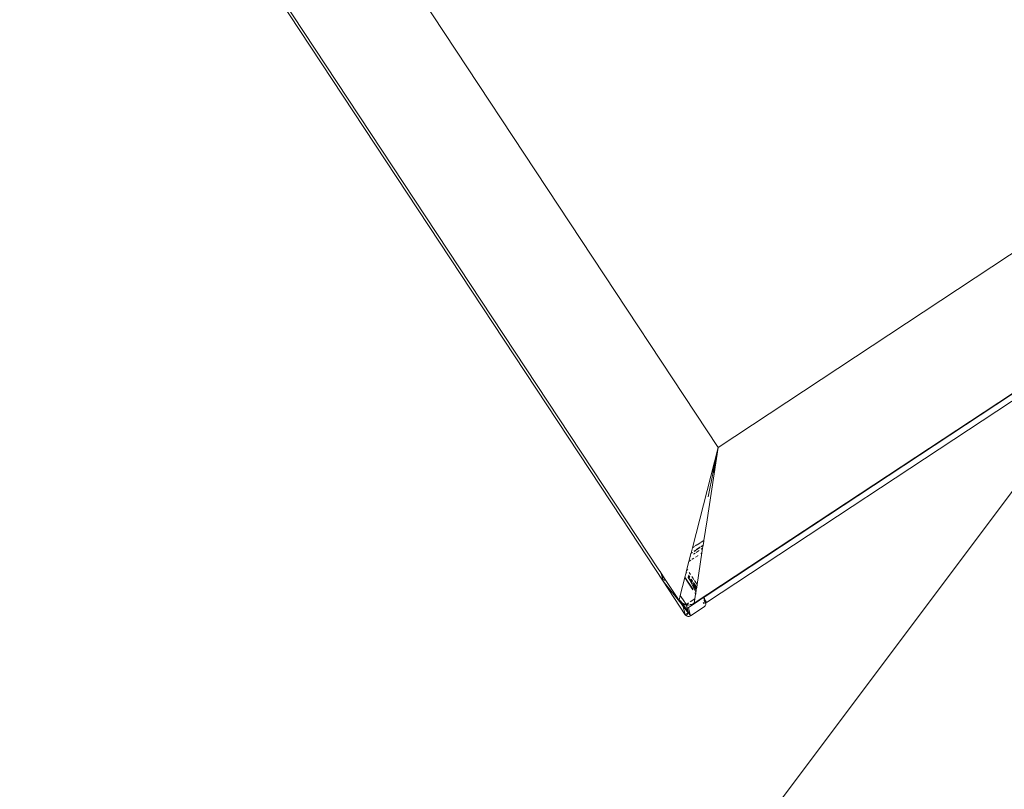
# Model space of a CAD drawing. Header units: millimetres. Extents: x 504675 to 860349, y -23215 to 63575.
# Tile 138 of 177: x 582866 to 583280, y 37538 to 37861. Entities that reach past the tile are written whole.
import ezdxf

# ---------------------------------------------------------------- set-up
doc = ezdxf.new("R2010")
doc.units = ezdxf.units.MM
doc.header["$LTSCALE"] = 10
doc.linetypes.add('LEVEL-F-OVERALL LAYOUT$0$HIDDEN', pattern=[0.375, 0.25, -0.125])
doc.layers.add('ARCH', color=8, linetype='CONTINUOUS', lineweight=0)
doc.layers.add('furniture', color=8, linetype='CONTINUOUS', lineweight=5)
doc.layers.add('LEVEL-F-OVERALL LAYOUT$0$DASH1L', color=8, linetype='LEVEL-F-OVERALL LAYOUT$0$HIDDEN')

# ---------------------------------------------------------------- blocks, each defined once
blk = doc.blocks.new('ARCH')
at = {"layer": 'LEVEL-F-OVERALL LAYOUT$0$DASH1L'}
h = blk.add_hatch(dxfattribs=at)
h.set_pattern_fill('ANGLE', color=8, scale=10, angle=352.0664)
h.set_pattern_definition([(352.0664444, (-404119.055, 373340.98), (9.6410197, 69.1814516), [50.8, -19.05]), (82.0664444, (-404119.055, 373340.98), (-69.1814516, 9.6410197), [50.8, -19.05])])
edge = h.paths.add_edge_path(flags=16)
edge.add_line((572074.71, 35847.06), (602196.9, 29528.22))
edge.add_line((602196.9, 29528.22), (599472.63, 39352))
edge.add_arc((597545.36, 38817.55), 2000, 15.49944, 89.99835)
edge.add_line((597545.42, 40817.55), (573256.11, 40817.55))
edge.add_arc((576210.34, 22394.18), 18658.72, 99.109962, 106.690333)
edge.add_line((570851.58, 40266.83), (572074.71, 35847.06))
h.paths.add_polyline_path([(583373.78, 40815.97), (583374.1, 40875.04), (586424.1, 40859.11), (586423.94, 40815.97)], flags=16)
h.paths.add_polyline_path([(600840.89, 34605.13), (600792.78, 34591.52), (599497.97, 39260.65), (599546.08, 39274.25)])
h.paths.add_polyline_path([(587210.4, 32671.78), (587194.97, 32598.38), (582692.95, 33542.79), (582708.39, 33616.18)])
edge = h.paths.add_edge_path()
edge.add_line((572071.73, 35387.89), (601863.32, 29138.4))
edge.add_arc((601986.5, 29725.62), 600, 258.15264, 375.49944)
edge.add_line((602564.68, 29885.96), (599906.27, 39472.26))
edge.add_arc((597545.36, 38817.55), 2450, 15.49944, 89.99835)
edge.add_line((597545.43, 41267.55), (573220.48, 41267.55))
edge.add_arc((576210.34, 22394.18), 19108.72, 99.001832, 106.235819)
edge.add_arc((571035.46, 40164.76), 600, 106.23582, 195.46897)
edge.add_line((570457.2, 40004.73), (571616.65, 35815.08))
edge.add_arc((572194.91, 35975.11), 600, 195.46897, 258.15264)
h.paths.add_polyline_path([(587210.4, 32671.78), (587195.41, 32600.49), (587195.43, 32600.49)])
at = {"layer": 'furniture'}
for p, q in [((582925.98, 37946.87), (583135.21, 37629.82)), ((582991.14, 37937.36), (583160.08, 37681.36)), ((582940.72, 37922.48), (583119.63, 37651.38)), ((583160.08, 37681.36), (583432.23, 37860.96)), ((583344.72, 37744.23), (583150.06, 37615.77)), ((583344.5, 37743.94), (583154.58, 37618.6)), ((582932.22, 37194.04), (583340.09, 37738.06)), ((583155.26, 37616.09), (583340.09, 37738.06)), ((583160.08, 37681.36), (583149.24, 37639.08)), ((583160.08, 37681.36), (583155.41, 37650.92)), ((583160.08, 37681.36), (583155.83, 37660.6)), ((583157.67, 37670.93), (583160.08, 37681.36)), ((583160.08, 37681.36), (583157.93, 37670.87)), ((583158.06, 37670.85), (583160.08, 37681.36)), ((583160.08, 37681.36), (583158.19, 37670.82)), ((583119.64, 37651.35), (583119.63, 37651.38)), ((583119.66, 37651.33), (583119.64, 37651.35)), ((583119.66, 37651.33), (583137.02, 37625.08)), ((583155.41, 37650.92), (583154.04, 37642.25)), ((583149.24, 37639.08), (583150.09, 37639.64)), ((583150.5, 37639.91), (583151.15, 37640.33)), ((583151.26, 37640.41), (583152.78, 37641.41)), ((583153.78, 37640.23), (583152.92, 37639.67)), ((583152.92, 37639.71), (583153.78, 37640.23)), ((583152.92, 37639.54), (583153.75, 37640.09)), ((583153, 37641.55), (583154.04, 37642.25)), ((583153.75, 37640.09), (583153.58, 37638.97)), ((583153.78, 37640.23), (583153.75, 37640.09)), ((583153.78, 37640.23), (583154.01, 37641.79)), ((583154.04, 37642.25), (583154.01, 37641.79)), ((583148.33, 37635.51), (583147.78, 37633.35)), ((583148.33, 37635.51), (583148.64, 37636.72)), ((583148.33, 37635.51), (583148.51, 37635.63)), ((583148.64, 37636.72), (583149.04, 37636.98)), ((583148.69, 37636.92), (583148.64, 37636.72)), ((583148.69, 37636.92), (583149.24, 37639.08)), ((583149.11, 37637.16), (583148.69, 37636.92)), ((583149.11, 37637.16), (583149.13, 37637.21)), ((583149.69, 37636.41), (583150.39, 37636.87)), ((583149.96, 37637.59), (583150.65, 37638.04)), ((583150.01, 37637.79), (583150, 37637.74)), ((583150.68, 37638.19), (583150.01, 37637.79)), ((583150.52, 37635.16), (583151.56, 37635.8)), ((583150.68, 37638.19), (583150.69, 37638.24)), ((583150.8, 37637.14), (583152.12, 37638.01)), ((583150.95, 37638.24), (583152.42, 37639.21)), ((583150.98, 37638.43), (583150.97, 37638.39)), ((583152.46, 37639.36), (583150.98, 37638.43)), ((583153.27, 37636.93), (583151.25, 37623.66)), ((583151.56, 37635.8), (583151.57, 37635.85)), ((583152.46, 37639.36), (583152.47, 37639.41)), ((583152.84, 37636.65), (583153.27, 37636.93)), ((583152.84, 37636.69), (583153.27, 37636.93)), ((583152.89, 37638.52), (583153.58, 37638.97)), ((583153.27, 37636.93), (583153.58, 37638.97)), ((583147.78, 37633.35), (583146.97, 37630.15)), ((583147.78, 37633.35), (583148.65, 37633.92)), ((583147.78, 37633.35), (583148.67, 37633.9)), ((583149.19, 37634.24), (583149.2, 37634.28)), ((583149.2, 37634.28), (583149.92, 37634.72)), ((583149.92, 37634.72), (583149.93, 37634.77)), ((583150.51, 37635.11), (583150.52, 37635.16)), ((583135.21, 37629.82), (583135.23, 37629.74)), ((583135.23, 37629.74), (583135.26, 37629.75)), ((583135.96, 37628.69), (583135.23, 37629.74)), ((583136.38, 37627.26), (583135.96, 37628.69)), ((583136.05, 37628.55), (583135.96, 37628.69)), ((583136.09, 37628.49), (583136.05, 37628.55)), ((583136.09, 37628.49), (583136.78, 37625.95)), ((583136.38, 37627.26), (583136.09, 37628.49)), ((583137.1, 37626.96), (583136.09, 37628.49)), ((583136.78, 37625.67), (583136.38, 37627.26)), ((583136.78, 37625.95), (583136.38, 37627.26)), ((583146.46, 37628.15), (583146.1, 37626.74)), ((583146.46, 37628.15), (583146.59, 37628.67)), ((583146.46, 37628.15), (583146.53, 37628.04)), ((583146.55, 37628.07), (583146.46, 37628.15)), ((583146.52, 37628.42), (583146.62, 37628.24)), ((583146.59, 37628.67), (583146.6, 37628.7)), ((583146.72, 37628.47), (583146.59, 37628.67)), ((583146.6, 37628.7), (583146.69, 37629.07)), ((583146.6, 37628.7), (583146.74, 37628.49)), ((583146.74, 37628.49), (583146.6, 37628.7)), ((583146.69, 37629.07), (583146.97, 37630.15)), ((583146.87, 37628.79), (583146.69, 37629.07)), ((583146.97, 37630.15), (583147.28, 37629.68)), ((583148.1, 37626.38), (583147.55, 37627.22)), ((583147.56, 37627.24), (583148.1, 37626.41)), ((583148.1, 37626.41), (583147.56, 37627.24)), ((583148.19, 37626.8), (583147.64, 37627.62)), ((583147.9, 37628.73), (583148.44, 37627.93)), ((583149, 37627.07), (583149.58, 37626.19)), ((583136.78, 37626.29), (583136.88, 37626.59)), ((583136.78, 37625.95), (583136.78, 37626.29)), ((583136.78, 37625.88), (583136.78, 37625.95)), ((583136.78, 37625.67), (583136.78, 37625.88)), ((583136.78, 37625.88), (583136.85, 37625.68)), ((583136.78, 37625.67), (583136.85, 37625.68)), ((583137.02, 37625.08), (583136.78, 37625.67)), ((583136.78, 37625.66), (583137.02, 37625.08)), ((583136.85, 37625.68), (583137.84, 37625.83)), ((583136.85, 37625.68), (583137.02, 37625.08)), ((583136.88, 37626.59), (583137.03, 37626.87)), ((583137.02, 37625.08), (583137.94, 37625.69)), ((583146.29, 37610.98), (583137.02, 37625.08)), ((583137.02, 37625.08), (583144.93, 37615.1)), ((583137.02, 37625.08), (583146.29, 37610.98)), ((583137.03, 37626.87), (583137.1, 37626.96)), ((583137.84, 37625.83), (583137.1, 37626.96)), ((583143.44, 37617.4), (583137.84, 37625.83)), ((583146.05, 37626.57), (583144.14, 37619.02)), ((583146.05, 37626.57), (583146.09, 37626.71)), ((583149.49, 37621.37), (583146.05, 37626.57)), ((583146.09, 37626.71), (583146.1, 37626.74)), ((583149.52, 37621.53), (583146.09, 37626.71)), ((583149.52, 37621.53), (583146.1, 37626.74)), ((583146.1, 37626.74), (583149.52, 37621.53)), ((583147.43, 37626.68), (583147.43, 37626.73)), ((583147.43, 37626.72), (583149.1, 37623.62)), ((583147.8, 37626.17), (583147.43, 37626.68)), ((583149.19, 37624.07), (583147.8, 37626.17)), ((583149.29, 37624.61), (583148.42, 37625.9)), ((583148.44, 37625.9), (583149.29, 37624.61)), ((583149.29, 37624.61), (583148.44, 37625.9)), ((583149.36, 37625.02), (583148.77, 37625.92)), ((583149.19, 37624.07), (583149.18, 37624.03)), ((583149.25, 37623.34), (583150.77, 37620.51)), ((583149.4, 37623.69), (583150.92, 37621.45)), ((583150.92, 37621.45), (583149.42, 37623.72)), ((583149.59, 37624.15), (583151, 37622)), ((583151, 37622), (583149.59, 37624.15)), ((583149.61, 37626.14), (583149.92, 37625.68)), ((583151.07, 37622.44), (583149.73, 37624.47)), ((583150.11, 37625.39), (583151.25, 37623.66)), ((583151.25, 37623.66), (583151.07, 37622.44)), ((583143.67, 37617.15), (583144.14, 37619.02)), ((583145.93, 37616.36), (583144.14, 37619.02)), ((583150.64, 37619.62), (583150.29, 37620.16)), ((583150.64, 37619.62), (583150.35, 37617.69)), ((583150.67, 37619.79), (583150.38, 37620.21)), ((583150.38, 37620.21), (583150.67, 37619.79)), ((583150.67, 37619.79), (583150.64, 37619.62)), ((583150.67, 37619.79), (583150.92, 37621.45)), ((583151, 37622), (583150.92, 37621.45)), ((583151.07, 37622.44), (583151, 37622)), ((583143.44, 37617.4), (583143.47, 37617.31)), ((583143.59, 37617.18), (583143.47, 37617.31)), ((583143.59, 37617.18), (583143.65, 37617.09)), ((583143.65, 37617.09), (583143.67, 37617.15)), ((583143.65, 37617.09), (583144.22, 37616.37)), ((583143.65, 37617.09), (583145.34, 37614.47)), ((583144.5, 37616.24), (583143.65, 37617.09)), ((583143.67, 37617.15), (583144.5, 37616.24)), ((583144.22, 37616.37), (583144.52, 37616.16)), ((583144.3, 37616.89), (583144.87, 37616.03)), ((583144.5, 37616.43), (583144.52, 37616.38)), ((583147.54, 37611.8), (583144.5, 37616.43)), ((583144.52, 37616.16), (583144.5, 37616.24)), ((583144.5, 37616.24), (583144.68, 37616.14)), ((583144.68, 37616.14), (583144.52, 37616.38)), ((583144.52, 37616.16), (583144.91, 37615.78)), ((583144.75, 37616.03), (583144.52, 37616.16)), ((583144.68, 37616.14), (583144.87, 37616.03)), ((583144.75, 37616.03), (583144.68, 37616.14)), ((583144.94, 37615.92), (583144.75, 37616.03)), ((583144.91, 37615.78), (583144.75, 37616.03)), ((583144.87, 37616.03), (583145.75, 37615.53)), ((583144.87, 37616.03), (583144.94, 37615.92)), ((583144.91, 37615.78), (583144.94, 37615.76)), ((583145.74, 37615.47), (583144.94, 37615.92)), ((583144.94, 37615.92), (583145.11, 37615.67)), ((583144.94, 37615.76), (583145.11, 37615.67)), ((583146.2, 37613.84), (583144.94, 37615.76)), ((583145.11, 37615.67), (583145.71, 37615.33)), ((583145.11, 37615.67), (583146.33, 37613.81)), ((583145.24, 37614.7), (583147.54, 37611.8)), ((583145.71, 37615.33), (583146.57, 37615.06)), ((583145.88, 37615.39), (583145.76, 37615.46)), ((583145.78, 37615.51), (583145.86, 37615.47)), ((583145.86, 37615.47), (583146.59, 37615.3)), ((583146.61, 37615.24), (583145.88, 37615.39)), ((583145.93, 37616.36), (583145.92, 37616.32)), ((583146.04, 37616.14), (583146.59, 37615.3)), ((583146.6, 37615.34), (583146.05, 37616.17)), ((583146.57, 37615.06), (583146.66, 37615.05)), ((583146.61, 37615.28), (583146.59, 37615.3)), ((583146.59, 37615.3), (583146.61, 37615.24)), ((583146.59, 37615.3), (583146.64, 37615.26)), ((583146.62, 37615.31), (583146.6, 37615.34)), ((583146.64, 37615.26), (583146.61, 37615.28)), ((583146.67, 37615.26), (583146.61, 37615.24)), ((583146.61, 37615.24), (583146.66, 37615.05)), ((583146.65, 37615.3), (583146.62, 37615.31)), ((583146.64, 37615.26), (583146.68, 37615.29)), ((583146.67, 37615.26), (583146.64, 37615.26)), ((583146.68, 37615.29), (583146.65, 37615.3)), ((583146.66, 37615.05), (583147.05, 37613.81)), ((583146.66, 37615.05), (583146.79, 37615.03)), ((583146.66, 37615.05), (583147, 37613.8)), ((583146.7, 37615.26), (583146.67, 37615.26)), ((583146.71, 37615.3), (583146.68, 37615.29)), ((583146.73, 37615.27), (583146.7, 37615.26)), ((583146.75, 37615.21), (583146.7, 37615.26)), ((583146.74, 37615.31), (583146.71, 37615.3)), ((583146.74, 37615.31), (583146.73, 37615.27)), ((583146.75, 37615.21), (583146.73, 37615.27)), ((583147.66, 37615.92), (583146.74, 37615.31)), ((583147.65, 37615.88), (583146.74, 37615.31)), ((583146.74, 37615.31), (583147.39, 37615.16)), ((583147.41, 37615.07), (583146.75, 37615.21)), ((583146.79, 37615.03), (583146.75, 37615.21)), ((583147.1, 37613.81), (583146.79, 37615.03)), ((583146.79, 37615.03), (583147.48, 37614.97)), ((583147.39, 37615.16), (583147.52, 37615.17)), ((583147.5, 37615.08), (583147.41, 37615.07)), ((583147.48, 37614.97), (583148.38, 37615.06)), ((583147.56, 37614.02), (583150.39, 37615.89)), ((583150.35, 37617.69), (583148.37, 37616.39)), ((583150.35, 37617.66), (583148.37, 37616.36)), ((583148.38, 37615.27), (583148.95, 37615.33)), ((583148.97, 37615.25), (583148.38, 37615.18)), ((583148.38, 37615.06), (583148.97, 37615.25)), ((583148.95, 37615.33), (583150.07, 37615.84)), ((583148.97, 37615.25), (583149.26, 37615.34)), ((583149.26, 37615.34), (583150.06, 37615.77)), ((583150.39, 37615.89), (583150.06, 37615.77)), ((583150.07, 37615.84), (583150.06, 37615.77)), ((583150.35, 37617.66), (583150.07, 37615.84)), ((583150.35, 37617.69), (583150.35, 37617.66)), ((583150.39, 37615.89), (583154.12, 37618.36)), ((583154.05, 37616.1), (583153.74, 37615.89)), ((583154.12, 37615.78), (583153.78, 37615.72)), ((583153.94, 37618.09), (583153.93, 37618.13)), ((583154.37, 37617.46), (583153.94, 37618.09)), ((583154.09, 37617.3), (583154.63, 37616.48)), ((583154.63, 37616.48), (583154.09, 37617.3)), ((583154.12, 37618.36), (583154.17, 37618.38)), ((583154.12, 37618.36), (583154.39, 37617.49)), ((583154.17, 37618.38), (583154.19, 37618.4)), ((583154.39, 37617.49), (583154.17, 37618.38)), ((583154.19, 37618.4), (583154.58, 37618.6)), ((583154.5, 37617.25), (583154.19, 37618.4)), ((583154.63, 37616.48), (583154.3, 37616.27)), ((583154.39, 37617.49), (583154.37, 37617.46)), ((583154.37, 37617.46), (583154.38, 37617.41)), ((583154.41, 37617.37), (583154.38, 37617.41)), ((583154.87, 37615.89), (583154.39, 37615.82)), ((583154.41, 37617.37), (583154.43, 37617.34)), ((583154.62, 37614.69), (583154.42, 37614.46)), ((583154.43, 37617.34), (583154.63, 37616.48)), ((583154.43, 37617.34), (583154.5, 37617.25)), ((583154.52, 37617.21), (583154.5, 37617.25)), ((583154.87, 37615.89), (583154.52, 37617.21)), ((583154.52, 37617.21), (583154.64, 37617.05)), ((583154.58, 37618.6), (583154.57, 37618.64)), ((583154.77, 37614.97), (583154.62, 37614.69)), ((583154.63, 37616.48), (583154.87, 37615.89)), ((583154.87, 37615.9), (583154.63, 37616.48)), ((583154.65, 37617), (583154.64, 37617.05)), ((583154.65, 37617), (583154.88, 37616.68)), ((583154.86, 37615.27), (583154.77, 37614.97)), ((583154.87, 37615.89), (583154.86, 37615.27)), ((583154.88, 37616.68), (583154.9, 37616.63)), ((583154.9, 37616.63), (583155.08, 37616.38)), ((583155.08, 37616.38), (583155.09, 37616.34)), ((583155.09, 37616.34), (583155.21, 37616.19)), ((583155.21, 37616.19), (583155.22, 37616.15)), ((583155.22, 37616.15), (583155.26, 37616.09)), ((583155.25, 37616.12), (583155.22, 37616.15)), ((583155.26, 37616.09), (583155.25, 37616.12)), ((583146.29, 37610.98), (583145.34, 37614.47)), ((583145.34, 37614.47), (583145.68, 37614.11)), ((583145.68, 37614.11), (583146.11, 37613.86)), ((583146.11, 37613.86), (583146.2, 37613.84)), ((583147.54, 37611.8), (583146.2, 37613.84)), ((583146.2, 37613.84), (583146.33, 37613.81)), ((583146.29, 37610.98), (583147.54, 37611.8)), ((583146.74, 37610.53), (583146.29, 37610.98)), ((583146.29, 37610.98), (583146.73, 37610.53)), ((583146.33, 37613.81), (583146.6, 37613.76)), ((583146.33, 37613.81), (583147.46, 37612.1)), ((583146.6, 37613.76), (583147, 37613.8)), ((583146.74, 37610.53), (583147.54, 37611.8)), ((583147.31, 37610.29), (583146.74, 37610.53)), ((583147, 37613.8), (583147.05, 37613.81)), ((583147, 37613.8), (583147.46, 37612.1)), ((583147.05, 37613.81), (583147.1, 37613.81)), ((583147.05, 37613.81), (583147.68, 37611.78)), ((583147.1, 37613.81), (583147.56, 37614.02)), ((583147.68, 37611.78), (583147.1, 37613.81)), ((583147.46, 37612.1), (583147.54, 37611.8)), ((583147.68, 37611.78), (583147.46, 37612.1)), ((583147.54, 37611.8), (583147.57, 37611.77)), ((583147.56, 37614.02), (583148.09, 37612.05)), ((583147.57, 37611.77), (583147.6, 37611.76)), ((583147.68, 37611.78), (583148.09, 37612.05)), ((583148.09, 37612.05), (583147.68, 37611.78)), ((583148.51, 37610.52), (583147.68, 37611.78)), ((583148.51, 37610.52), (583147.68, 37611.78)), ((583148.09, 37612.05), (583148.51, 37610.52)), ((583148.51, 37610.52), (583148.23, 37610.37)), ((583148.51, 37610.52), (583154.18, 37614.26)), ((583148.51, 37610.52), (583154.18, 37614.26)), ((583154.42, 37614.46), (583154.18, 37614.26)), ((583147.62, 37610.25), (583147.31, 37610.29)), ((583147.93, 37610.28), (583147.62, 37610.25)), ((583148.23, 37610.37), (583147.93, 37610.28))]:
    blk.add_line(p, q, dxfattribs=at)

msp = doc.modelspace()

# ---------------------------------------------------------------- block references
at = {"layer": 'ARCH'}
msp.add_blockref('ARCH', (0, 0), dxfattribs=at)

doc.saveas('drawing.dxf')
